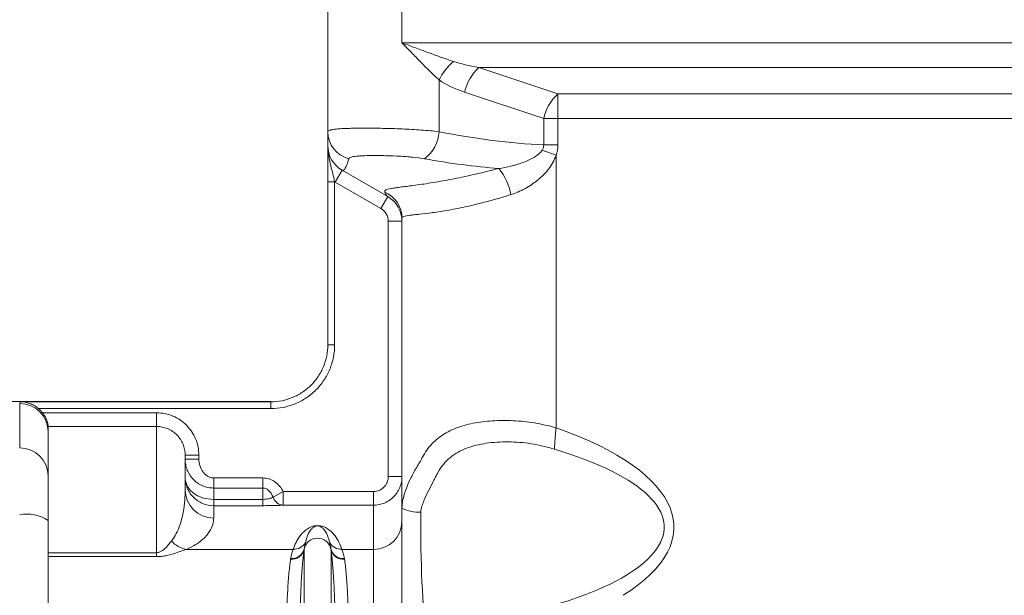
# Model space of a CAD drawing. Header units: millimetres. Extents: x 133 to 1049, y -79 to 877.
# Tile 14 of 28: x 370 to 456, y 722 to 773. Entities that reach past the tile are written whole.
import ezdxf

# ---------------------------------------------------------------- set-up
doc = ezdxf.new("R2010")
doc.units = ezdxf.units.MM

msp = doc.modelspace()

# ---------------------------------------------------------------- linework, layer by layer
at = {"color": 7, "linetype": 'Continuous', "lineweight": 15}
for p, q in [((396.659, 774.889), (396.659, 763.044)), ((403.159, 774.889), (403.159, 770.833)), ((403.159, 770.833), (525.159, 770.833)), ((518.417, 768.668), (409.901, 768.668)), ((409.901, 768.668), (416.829, 766.358)), ((406.409, 763.044), (406.409, 767.576)), ((415.579, 764.193), (408.651, 766.503)), ((416.829, 766.358), (511.489, 766.358)), ((416.829, 766.358), (416.829, 764.193)), ((415.579, 761.892), (415.579, 764.193)), ((416.829, 764.193), (415.579, 764.193)), ((511.489, 764.193), (416.829, 764.193)), ((416.829, 764.193), (416.829, 761.892)), ((396.659, 761.833), (396.659, 763.044)), ((415.579, 761.892), (416.829, 761.892)), ((415.447, 761.438), (416.659, 760.979)), ((416.659, 760.979), (416.659, 737.099)), ((397.309, 758.628), (397.909, 759.668)), ((401.909, 757.358), (397.909, 759.668)), ((396.659, 758.658), (397.259, 758.658)), ((396.659, 744.375), (396.659, 758.658)), ((397.259, 758.658), (397.259, 744.375)), ((401.309, 756.319), (397.309, 758.628)), ((401.309, 756.319), (401.909, 757.358)), ((401.959, 732.813), (401.959, 755.193)), ((401.959, 755.193), (403.159, 755.193)), ((396.659, 744.375), (397.259, 744.375)), ((391.659, 739.389), (364.659, 739.389)), ((369.659, 735.329), (369.659, 739.228)), ((369.701, 739.375), (391.659, 739.375)), ((391.659, 738.775), (371.311, 738.775)), ((391.659, 739.375), (391.659, 738.775)), ((371.663, 738.41), (381.659, 738.41)), ((381.659, 738.41), (381.659, 737.214)), ((372.159, 736.73), (372.159, 737.214)), ((381.659, 737.214), (372.159, 737.214)), ((381.659, 726.148), (381.659, 737.214)), ((372.159, 736.73), (372.159, 732.88)), ((384.159, 734.695), (384.159, 731.662)), ((385.359, 734.695), (384.159, 734.695)), ((385.359, 734.353), (384.159, 734.353)), ((385.359, 734.695), (385.359, 734.353)), ((372.159, 732.88), (372.159, 728.984)), ((386.659, 732.7), (386.659, 731.817)), ((386.659, 732.7), (390.959, 732.7)), ((390.959, 732.7), (390.959, 731.817)), ((401.959, 732.813), (403.159, 732.813)), ((386.659, 731.817), (386.659, 730.825)), ((390.959, 731.817), (386.659, 731.817)), ((390.959, 730.825), (390.959, 731.817)), ((386.659, 730.825), (386.659, 730.271)), ((386.659, 730.825), (390.959, 730.825)), ((390.959, 730.825), (390.959, 730.271)), ((392.76, 731.512), (391.859, 731.016)), ((392.76, 731.512), (400.659, 731.512)), ((392.76, 731.512), (392.76, 730.313)), ((400.659, 731.512), (400.659, 730.313)), ((386.659, 730.271), (386.659, 729.188)), ((390.959, 730.271), (386.659, 730.271)), ((400.659, 730.313), (392.76, 730.313)), ((400.659, 726.444), (400.659, 730.313)), ((403.159, 717.122), (403.159, 730.048)), ((372.159, 728.984), (372.159, 697.317)), ((372.159, 726.148), (381.659, 726.148)), ((381.659, 725.802), (372.159, 725.802)), ((381.659, 725.802), (381.659, 726.148)), ((393.636, 726.444), (384.263, 726.444)), ((394.577, 726.42), (394.577, 719.84)), ((396.941, 726.42), (396.941, 719.84)), ((400.659, 726.444), (397.882, 726.444)), ((400.659, 719.053), (400.659, 726.444))]:
    msp.add_line(p, q, dxfattribs=at)
at = {"color": 8, "linetype": 'Continuous', "lineweight": 15}
msp.add_line((391.659, 739.375), (391.659, 739.389), dxfattribs=at)
at = {"color": 7, "linetype": 'Continuous', "lineweight": 15}
for centre, radius, start, end in [((411.24, 765.161), 5.401, 131.53092, 153.44), ((412.579, 765.678), 4.014, 131.85379, 168.14621), ((419.507, 763.369), 4.014, 131.85379, 168.14621), ((399.129, 763.056), 2.47, 180.27804, 255.17673), ((403.158, 763.258), 3.258, 307.3676, 356.23535), ((399.159, 761.833), 2.5, 180, 240), ((407.694, 756.624), 5.084, 10.26283, 38.97826), ((399.159, 761.833), 3.7, 239.10185, 240), ((400.667, 755.468), 2.492, 0.04315, 66.37664), ((400.659, 755.193), 2.5, 0, 60), ((400.659, 755.193), 1.3, 0, 60), ((369.66, 736.729), 2.499, 0.02311, 90.02309), ((369.684, 732.854), 2.475, 0.59357, 90.58152), ((386.646, 731.675), 2.487, 180.3064, 270.30316), ((392.84, 731.344), 1.034, 198.54004, 265.53844), ((404.509, 732.494), 2.794, 241.09073, 276.20634), ((370.259, 725.991), 3.545, 57.58397, 99.74356), ((400.702, 728.902), 2.458, 269.00467, 358.96882), ((395.759, 726.222), 1.201, 11.61729, 168.38271), ((384.691, 728.754), 2.35, 222.57348, 259.5011), ((393.674, 727.614), 1.17, 268.12992, 330.94922), ((397.844, 727.614), 1.17, 209.05078, 271.87008), ((393.486, 726.689), 1.123, 265.35901, 346.19306), ((393.497, 726.752), 1.123, 265.35152, 345.14406), ((398.021, 726.752), 1.123, 194.85594, 274.64848), ((398.032, 726.689), 1.123, 193.80694, 274.64099)]:
    msp.add_arc(centre, radius, start, end, dxfattribs=at)
for centre, major_axis, ratio, start_param, end_param in [((414.231, 770.833), (8.66, 0), 0.288675, 3.85085, 4.18879), ((412.981, 770.833), (8.66, 0), 0.57735, 3.85085, 4.18879), ((400.409, 788.968), (39.687, -16.888), 0.535184, 5.084253, 5.318217), ((399.159, 788.968), (1.19, 29.319), 0.062814, 3.108661, 3.408545), ((399.159, 788.968), (41.724, -17.414), 0.565311, 5.083954, 5.239653), ((400.659, 788.102), (-1.314, 30.761), 0.05705, 2.975655, 3.105338), ((390.443, 728.389), (-36.548, 0), 0.34202, 2.643318, 3.91244), ((390.443, 728.389), (35.693, 0), 0.280171, 5.141808, 7.034298), ((405.659, 728.389), (0, 10), 0.085505, 1.437704, 2.712174)]:
    msp.add_ellipse(centre, major_axis=major_axis, ratio=ratio, start_param=start_param, end_param=end_param, dxfattribs=at)
for points, knots in [([(407.659, 769.204), (406.92, 769.453), (406.175, 769.72), (405.049, 770.131), (404.671, 770.27), (403.915, 770.551), (403.536, 770.692), (403.159, 770.833)], [0, 0, 0, 0, 0.5, 0.5, 0.75, 0.75, 1, 1, 1, 1]), ([(406.409, 767.576), (405.876, 768.073), (405.341, 768.603), (404.528, 769.425), (404.255, 769.704), (403.844, 770.126), (403.707, 770.267), (403.433, 770.55), (403.295, 770.692), (403.159, 770.833)], [0, 0, 0, 0, 0.5, 0.5, 0.75, 0.75, 0.875, 0.875, 1, 1, 1, 1]), ([(396.659, 763.044), (396.659, 763.074), (396.678, 763.102), (396.752, 763.151), (396.808, 763.174), (396.953, 763.213), (397.044, 763.231), (397.262, 763.263), (397.389, 763.276), (397.672, 763.3), (397.829, 763.31), (398.173, 763.326), (398.362, 763.333), (398.968, 763.349), (399.416, 763.354), (400.156, 763.354), (400.414, 763.353), (400.939, 763.347), (401.206, 763.344), (401.753, 763.333), (402.033, 763.326), (402.6, 763.309), (402.883, 763.299), (403.448, 763.276), (403.729, 763.262), (404.292, 763.231), (404.574, 763.213), (405.395, 763.153), (405.915, 763.104), (406.409, 763.044)], [0, 0, 0, 0, 0.0625, 0.0625, 0.125, 0.125, 0.1875, 0.1875, 0.25, 0.25, 0.3125, 0.3125, 0.375, 0.375, 0.5, 0.5, 0.5625, 0.5625, 0.625, 0.625, 0.6875, 0.6875, 0.75, 0.75, 0.8125, 0.8125, 0.875, 0.875, 1, 1, 1, 1]), ([(396.659, 758.658), (396.659, 758.974), (396.659, 759.28), (396.659, 759.874), (396.659, 760.149), (396.659, 760.67), (396.659, 760.916), (396.659, 761.384), (396.659, 761.61), (396.659, 761.833)], [0, 0, 0, 0, 0.25, 0.25, 0.5, 0.5, 0.75, 0.75, 1, 1, 1, 1]), ([(411.646, 759.822), (411.998, 759.869), (412.346, 759.935), (413.031, 760.101), (413.37, 760.201), (414.03, 760.443), (414.351, 760.582), (414.807, 760.845), (414.954, 760.941), (415.225, 761.162), (415.353, 761.288), (415.447, 761.438)], [0, 0, 0, 0, 0.25, 0.25, 0.5, 0.5, 0.75, 0.75, 0.875, 0.875, 1, 1, 1, 1]), ([(405.135, 760.668), (404.802, 760.728), (404.451, 760.775), (403.9, 760.83), (403.711, 760.847), (403.336, 760.875), (403.149, 760.887), (402.587, 760.917), (402.209, 760.931), (401.669, 760.944), (401.493, 760.947), (401.147, 760.951), (400.977, 760.952), (400.486, 760.952), (400.184, 760.948), (399.772, 760.935), (399.641, 760.929), (399.4, 760.915), (399.289, 760.907), (398.984, 760.877), (398.817, 760.849), (398.642, 760.794), (398.596, 760.773), (398.527, 760.725), (398.505, 760.698), (398.497, 760.668)], [0, 0, 0, 0, 0.125, 0.125, 0.1875, 0.1875, 0.25, 0.25, 0.375, 0.375, 0.4375, 0.4375, 0.5, 0.5, 0.625, 0.625, 0.6875, 0.6875, 0.75, 0.75, 0.875, 0.875, 0.9375, 0.9375, 1, 1, 1, 1]), ([(416.659, 760.979), (416.589, 760.759), (416.495, 760.547), (416.274, 760.145), (416.147, 759.955), (415.726, 759.408), (415.4, 759.087), (414.695, 758.514), (414.312, 758.261), (413.525, 757.837), (413.118, 757.663), (412.696, 757.53)], [0, 0, 0, 0, 0.125, 0.125, 0.25, 0.25, 0.5, 0.5, 0.75, 0.75, 1, 1, 1, 1]), ([(401.666, 757.751), (401.636, 757.827), (401.665, 757.886), (401.843, 757.986), (401.99, 758.027), (402.307, 758.086), (402.428, 758.105), (402.699, 758.144), (402.849, 758.163), (403.343, 758.227), (403.729, 758.274), (404.398, 758.363), (404.637, 758.396), (405.138, 758.469), (405.4, 758.509), (406.22, 758.64), (406.811, 758.743), (407.766, 758.927), (408.097, 758.994), (408.773, 759.136), (409.118, 759.211), (410.17, 759.451), (410.895, 759.628), (411.646, 759.822)], [0, 0, 0, 0, 0.125, 0.125, 0.25, 0.25, 0.3125, 0.3125, 0.375, 0.375, 0.5, 0.5, 0.5625, 0.5625, 0.625, 0.625, 0.75, 0.75, 0.8125, 0.8125, 0.875, 0.875, 1, 1, 1, 1]), ([(412.696, 757.53), (412.029, 757.321), (411.379, 757.13), (410.432, 756.873), (410.121, 756.792), (409.509, 756.64), (409.207, 756.569), (408.332, 756.372), (407.784, 756.263), (407.015, 756.127), (406.768, 756.086), (406.291, 756.012), (406.062, 755.979), (405.412, 755.892), (405.029, 755.849), (404.53, 755.795), (404.376, 755.78), (404.094, 755.749), (403.965, 755.735), (403.62, 755.692), (403.449, 755.663), (403.275, 755.605), (403.232, 755.583), (403.188, 755.545), (403.177, 755.532), (403.163, 755.502), (403.159, 755.486), (403.159, 755.469)], [0, 0, 0, 0, 0.125, 0.125, 0.1875, 0.1875, 0.25, 0.25, 0.375, 0.375, 0.4375, 0.4375, 0.5, 0.5, 0.625, 0.625, 0.6875, 0.6875, 0.75, 0.75, 0.875, 0.875, 0.9375, 0.9375, 0.96875, 0.96875, 1, 1, 1, 1]), ([(403.159, 755.469), (403.159, 751.233), (403.159, 744.877), (403.159, 737.992), (403.159, 735.212), (403.159, 734.484), (403.159, 734.285), (403.159, 734.153), (403.159, 734.086), (403.159, 733.755), (403.159, 732.431), (403.159, 731.107), (403.159, 730.048)], [0, 0, 0, 0, 0.5, 0.75, 0.8125, 0.828125, 0.835938, 0.835938, 0.84375, 0.84375, 0.875, 1, 1, 1, 1]), ([(397.259, 744.375), (397.259, 744.005), (397.223, 743.64), (397.078, 742.916), (396.971, 742.564), (396.761, 742.059), (396.683, 741.894), (396.51, 741.571), (396.415, 741.412), (396.107, 740.954), (395.876, 740.672), (395.359, 740.156), (395.071, 739.919), (394.462, 739.513), (394.141, 739.342), (393.633, 739.131), (393.458, 739.068), (393.106, 738.962), (392.929, 738.918), (392.392, 738.811), (392.029, 738.775), (391.659, 738.775)], [0, 0, 0, 0, 0.125, 0.125, 0.25, 0.25, 0.3125, 0.3125, 0.375, 0.375, 0.5, 0.5, 0.625, 0.625, 0.75, 0.75, 0.8125, 0.8125, 0.875, 0.875, 1, 1, 1, 1]), ([(391.659, 739.375), (391.989, 739.375), (392.314, 739.407), (392.793, 739.502), (392.951, 739.542), (393.265, 739.637), (393.421, 739.693), (393.875, 739.881), (394.162, 740.034), (394.705, 740.397), (394.963, 740.608), (395.424, 741.069), (395.631, 741.32), (395.996, 741.866), (396.152, 742.157), (396.401, 742.758), (396.498, 743.073), (396.627, 743.719), (396.659, 744.045), (396.659, 744.375)], [0, 0, 0, 0, 0.125, 0.125, 0.1875, 0.1875, 0.25, 0.25, 0.375, 0.375, 0.5, 0.5, 0.625, 0.625, 0.75, 0.75, 0.875, 0.875, 1, 1, 1, 1]), ([(371.311, 738.775), (371.191, 738.877), (371.066, 738.964), (370.802, 739.116), (370.668, 739.177), (370.261, 739.324), (369.979, 739.373), (369.701, 739.375)], [0, 0, 0, 0, 0.25, 0.25, 0.5, 0.5, 1, 1, 1, 1]), ([(372.159, 737.214), (372.159, 737.228), (372.155, 737.272), (372.129, 737.417), (372.108, 737.517), (372.035, 737.75), (371.983, 737.883), (371.846, 738.15), (371.761, 738.285), (371.663, 738.41)], [0, 0, 0, 0, 0.25, 0.25, 0.5, 0.5, 0.75, 0.75, 1, 1, 1, 1]), ([(381.659, 738.41), (381.904, 738.41), (382.146, 738.386), (382.625, 738.289), (382.858, 738.218), (383.303, 738.032), (383.519, 737.916), (383.923, 737.644), (384.109, 737.49), (384.449, 737.147), (384.605, 736.955), (384.873, 736.552), (384.986, 736.339), (385.171, 735.89), (385.242, 735.654), (385.335, 735.181), (385.359, 734.94), (385.359, 734.695)], [0, 0, 0, 0, 0.125, 0.125, 0.25, 0.25, 0.375, 0.375, 0.5, 0.5, 0.625, 0.625, 0.75, 0.75, 0.875, 0.875, 1, 1, 1, 1]), ([(404.774, 734.159), (404.987, 734.628), (405.246, 735.051), (405.848, 735.786), (406.191, 736.102), (406.777, 736.511), (406.984, 736.637), (407.416, 736.864), (407.641, 736.966), (408.342, 737.241), (408.847, 737.384), (409.927, 737.598), (410.489, 737.668), (411.366, 737.722), (411.664, 737.732), (412.271, 737.734), (412.58, 737.727), (413.51, 737.681), (414.135, 737.617), (415.396, 737.416), (416.034, 737.278), (416.659, 737.099)], [0, 0, 0, 0, 0.125, 0.125, 0.25, 0.25, 0.3125, 0.3125, 0.375, 0.375, 0.5, 0.5, 0.625, 0.625, 0.6875, 0.6875, 0.75, 0.75, 0.875, 0.875, 1, 1, 1, 1]), ([(384.159, 734.695), (384.159, 734.861), (384.143, 735.024), (384.08, 735.344), (384.033, 735.503), (383.908, 735.808), (383.832, 735.952), (383.651, 736.226), (383.546, 736.356), (383.316, 736.588), (383.191, 736.693), (382.918, 736.878), (382.772, 736.957), (382.32, 737.147), (381.991, 737.214), (381.659, 737.214)], [0, 0, 0, 0, 0.125, 0.125, 0.25, 0.25, 0.375, 0.375, 0.5, 0.5, 0.625, 0.625, 0.75, 0.75, 1, 1, 1, 1]), ([(416.659, 737.099), (416.654, 737.048), (416.645, 736.946), (416.632, 736.795), (416.619, 736.645), (416.606, 736.497), (416.593, 736.351), (416.581, 736.209), (416.568, 736.034), (416.554, 735.832), (416.541, 735.61), (416.533, 735.402), (416.532, 735.276), (416.531, 735.214)], [0, 0, 0, 0, 0.072894, 0.145565, 0.218012, 0.290236, 0.362236, 0.434013, 0.505567, 0.630194, 0.75414, 0.877408, 1, 1, 1, 1]), ([(416.531, 735.214), (416.194, 735.315), (415.856, 735.415), (415.174, 735.578), (414.83, 735.645), (413.808, 735.803), (413.131, 735.857), (411.801, 735.87), (411.161, 735.83), (410.241, 735.693), (409.939, 735.634), (409.361, 735.488), (409.083, 735.401), (408.55, 735.195), (408.295, 735.076), (407.809, 734.799), (407.582, 734.644), (407.162, 734.296), (406.968, 734.103), (406.614, 733.674), (406.453, 733.437), (406.241, 733.058), (406.177, 732.927), (406.042, 732.664), (405.974, 732.531), (405.767, 732.128), (405.625, 731.854), (405.344, 731.29), (405.203, 730.998), (405.015, 730.54), (404.956, 730.384), (404.883, 730.141), (404.86, 730.058), (404.826, 729.89), (404.812, 729.805), (404.811, 729.716)], [0, 0, 0, 0, 0.0625, 0.0625, 0.125, 0.125, 0.25, 0.25, 0.375, 0.375, 0.4375, 0.4375, 0.5, 0.5, 0.5625, 0.5625, 0.625, 0.625, 0.6875, 0.6875, 0.75, 0.75, 0.78125, 0.78125, 0.8125, 0.8125, 0.875, 0.875, 0.9375, 0.9375, 0.96875, 0.96875, 0.984375, 0.984375, 1, 1, 1, 1]), ([(386.659, 731.817), (386.488, 731.817), (386.32, 731.835), (385.99, 731.902), (385.827, 731.954), (385.52, 732.085), (385.372, 732.167), (385.101, 732.356), (384.977, 732.463), (384.75, 732.699), (384.647, 732.83), (384.473, 733.103), (384.4, 733.246), (384.281, 733.547), (384.235, 733.706), (384.174, 734.026), (384.159, 734.188), (384.159, 734.353)], [0, 0, 0, 0, 0.125, 0.125, 0.25, 0.25, 0.375, 0.375, 0.5, 0.5, 0.625, 0.625, 0.75, 0.75, 0.875, 0.875, 1, 1, 1, 1]), ([(385.359, 734.353), (385.359, 734.159), (385.389, 733.966), (385.502, 733.597), (385.586, 733.422), (385.752, 733.185), (385.814, 733.111), (385.952, 732.976), (386.028, 732.915), (386.192, 732.813), (386.281, 732.771), (386.466, 732.715), (386.561, 732.7), (386.659, 732.7)], [0, 0, 0, 0, 0.25, 0.25, 0.5, 0.5, 0.625, 0.625, 0.75, 0.75, 0.875, 0.875, 1, 1, 1, 1]), ([(403.159, 730.048), (403.159, 730.098), (403.16, 730.15), (403.166, 730.252), (403.169, 730.303), (403.184, 730.455), (403.199, 730.555), (403.251, 730.854), (403.299, 731.05), (403.469, 731.625), (403.614, 731.994), (403.924, 732.686), (404.089, 733.008), (404.341, 733.461), (404.427, 733.607), (404.599, 733.89), (404.686, 734.028), (404.774, 734.159)], [0, 0, 0, 0, 0.03125, 0.03125, 0.0625, 0.0625, 0.125, 0.125, 0.25, 0.25, 0.5, 0.5, 0.75, 0.75, 0.875, 0.875, 1, 1, 1, 1]), ([(386.659, 730.271), (386.323, 730.271), (385.991, 730.339), (385.535, 730.529), (385.388, 730.608), (385.116, 730.79), (384.991, 730.894), (384.761, 731.125), (384.658, 731.251), (384.481, 731.517), (384.406, 731.657), (384.221, 732.104), (384.159, 732.418), (384.159, 732.738)], [0, 0, 0, 0, 0.25, 0.25, 0.375, 0.375, 0.5, 0.5, 0.625, 0.625, 0.75, 0.75, 1, 1, 1, 1]), ([(386.659, 730.825), (386.324, 730.825), (385.992, 730.874), (385.536, 731.014), (385.389, 731.073), (385.117, 731.209), (384.992, 731.287), (384.761, 731.463), (384.658, 731.56), (384.481, 731.766), (384.405, 731.876), (384.221, 732.228), (384.159, 732.478), (384.159, 732.738)], [0, 0, 0, 0, 0.25, 0.25, 0.375, 0.375, 0.5, 0.5, 0.625, 0.625, 0.75, 0.75, 1, 1, 1, 1]), ([(390.959, 732.7), (391.15, 732.7), (391.338, 732.669), (391.696, 732.551), (391.867, 732.464), (392.176, 732.249), (392.317, 732.119), (392.562, 731.834), (392.668, 731.679), (392.76, 731.512)], [0, 0, 0, 0, 0.25, 0.25, 0.5, 0.5, 0.75, 0.75, 1, 1, 1, 1]), ([(403.159, 732.813), (403.159, 732.648), (403.143, 732.486), (403.079, 732.167), (403.031, 732.008), (402.906, 731.705), (402.829, 731.562), (402.648, 731.29), (402.543, 731.161), (402.312, 730.931), (402.186, 730.827), (401.914, 730.645), (401.768, 730.567), (401.317, 730.38), (400.989, 730.313), (400.659, 730.313)], [0, 0, 0, 0, 0.125, 0.125, 0.25, 0.25, 0.375, 0.375, 0.5, 0.5, 0.625, 0.625, 0.75, 0.75, 1, 1, 1, 1]), ([(400.659, 731.512), (400.831, 731.512), (401.001, 731.547), (401.314, 731.677), (401.459, 731.774), (401.639, 731.954), (401.693, 732.021), (401.788, 732.162), (401.827, 732.237), (401.925, 732.473), (401.959, 732.642), (401.959, 732.813)], [0, 0, 0, 0, 0.25, 0.25, 0.5, 0.5, 0.625, 0.625, 0.75, 0.75, 1, 1, 1, 1]), ([(391.859, 731.016), (391.821, 731.114), (391.777, 731.21), (391.67, 731.391), (391.606, 731.478), (391.458, 731.63), (391.371, 731.696), (391.177, 731.79), (391.069, 731.817), (390.959, 731.817)], [0, 0, 0, 0, 0.25, 0.25, 0.5, 0.5, 0.75, 0.75, 1, 1, 1, 1]), ([(382.961, 727.165), (383.14, 727.388), (383.272, 727.61), (383.495, 728.048), (383.585, 728.263), (383.813, 728.897), (383.911, 729.298), (384.053, 730.055), (384.096, 730.41), (384.149, 731.072), (384.159, 731.38), (384.159, 731.662)], [0, 0, 0, 0, 0.125, 0.125, 0.25, 0.25, 0.5, 0.5, 0.75, 0.75, 1, 1, 1, 1]), ([(391.859, 731.016), (391.772, 730.964), (391.659, 730.917), (391.427, 730.864), (391.342, 730.85), (391.157, 730.831), (391.058, 730.825), (390.959, 730.825)], [0, 0, 0, 0, 0.5, 0.5, 0.75, 0.75, 1, 1, 1, 1]), ([(390.959, 730.271), (391.141, 730.271), (391.322, 730.272), (391.667, 730.277), (391.831, 730.28), (392.298, 730.292), (392.558, 730.302), (392.76, 730.313)], [0, 0, 0, 0, 0.25, 0.25, 0.5, 0.5, 1, 1, 1, 1]), ([(386.659, 729.188), (386.659, 729.02), (386.637, 728.836), (386.52, 728.433), (386.426, 728.215), (386.198, 727.865), (386.107, 727.744), (385.886, 727.495), (385.756, 727.366), (385.445, 727.104), (385.264, 726.972), (384.83, 726.707), (384.579, 726.574), (384.263, 726.444)], [0, 0, 0, 0, 0.25, 0.25, 0.5, 0.5, 0.625, 0.625, 0.75, 0.75, 0.875, 0.875, 1, 1, 1, 1]), ([(393.636, 726.444), (393.705, 726.655), (393.786, 726.858), (393.976, 727.245), (394.085, 727.43), (394.344, 727.783), (394.491, 727.95), (394.78, 728.186), (394.887, 728.261), (395.093, 728.369), (395.169, 728.404), (395.315, 728.454), (395.37, 728.47), (395.47, 728.492), (395.506, 728.499), (395.588, 728.511), (395.635, 728.516), (395.735, 728.521), (395.789, 728.521), (395.89, 728.515), (395.935, 728.51), (396.057, 728.492), (396.12, 728.477), (396.288, 728.429), (396.371, 728.394), (396.596, 728.284), (396.707, 728.208), (397.008, 727.97), (397.158, 727.801), (397.424, 727.445), (397.535, 727.257), (397.729, 726.864), (397.812, 726.659), (397.882, 726.444)], [0, 0, 0, 0, 0.125, 0.125, 0.25, 0.25, 0.375, 0.375, 0.4375, 0.4375, 0.46875, 0.46875, 0.484375, 0.484375, 0.492187, 0.492187, 0.5, 0.5, 0.507812, 0.507812, 0.515625, 0.515625, 0.53125, 0.53125, 0.5625, 0.5625, 0.625, 0.625, 0.75, 0.75, 0.875, 0.875, 1, 1, 1, 1]), ([(396.82, 727.046), (396.753, 727.337), (396.663, 727.605), (396.474, 727.973), (396.402, 728.089), (396.261, 728.255), (396.209, 728.309), (396.107, 728.387), (396.069, 728.413), (395.995, 728.451), (395.968, 728.463), (395.915, 728.481), (395.895, 728.487), (395.856, 728.495), (395.842, 728.497), (395.806, 728.502), (395.783, 728.504), (395.732, 728.504), (395.71, 728.502), (395.674, 728.497), (395.66, 728.494), (395.621, 728.486), (395.602, 728.48), (395.548, 728.462), (395.521, 728.45), (395.448, 728.412), (395.41, 728.387), (395.309, 728.309), (395.257, 728.255), (395.115, 728.089), (395.044, 727.972), (394.854, 727.605), (394.765, 727.337), (394.698, 727.046)], [0, 0, 0, 0, 0.25, 0.25, 0.375, 0.375, 0.4375, 0.4375, 0.46875, 0.46875, 0.484375, 0.484375, 0.492187, 0.492187, 0.496094, 0.496094, 0.5, 0.5, 0.503906, 0.503906, 0.507812, 0.507812, 0.515625, 0.515625, 0.53125, 0.53125, 0.5625, 0.5625, 0.625, 0.625, 0.75, 0.75, 1, 1, 1, 1]), ([(381.659, 726.148), (381.714, 726.148), (381.767, 726.155), (381.865, 726.179), (381.909, 726.195), (382.033, 726.249), (382.103, 726.293), (382.291, 726.428), (382.393, 726.524), (382.671, 726.807), (382.821, 726.991), (382.961, 727.165)], [0, 0, 0, 0, 0.0625, 0.0625, 0.125, 0.125, 0.25, 0.25, 0.5, 0.5, 1, 1, 1, 1]), ([(384.263, 726.444), (384.095, 726.387), (383.919, 726.326), (383.549, 726.197), (383.355, 726.13), (382.934, 725.999), (382.707, 725.935), (382.333, 725.861), (382.204, 725.84), (381.937, 725.81), (381.798, 725.802), (381.659, 725.802)], [0, 0, 0, 0, 0.25, 0.25, 0.5, 0.5, 0.75, 0.75, 0.875, 0.875, 1, 1, 1, 1]), ([(394.577, 726.42), (394.527, 726.047), (394.481, 725.611), (394.417, 724.866), (394.396, 724.602), (394.358, 724.044), (394.34, 723.749), (394.292, 722.837), (394.266, 722.186), (394.24, 721.148), (394.233, 720.79), (394.224, 720.061), (394.222, 719.69), (394.222, 719.313)], [0, 0, 0, 0, 0.25, 0.25, 0.375, 0.375, 0.5, 0.5, 0.75, 0.75, 0.875, 0.875, 1, 1, 1, 1]), ([(397.296, 719.313), (397.296, 719.69), (397.294, 720.061), (397.285, 720.79), (397.278, 721.148), (397.252, 722.186), (397.226, 722.837), (397.178, 723.749), (397.16, 724.044), (397.122, 724.602), (397.101, 724.866), (397.037, 725.611), (396.991, 726.047), (396.941, 726.42)], [0, 0, 0, 0, 0.125, 0.125, 0.25, 0.25, 0.5, 0.5, 0.625, 0.625, 0.75, 0.75, 1, 1, 1, 1]), ([(393.04, 719.053), (393.04, 719.401), (393.042, 719.743), (393.051, 720.413), (393.058, 720.743), (393.084, 721.697), (393.11, 722.294), (393.158, 723.13), (393.176, 723.4), (393.214, 723.912), (393.234, 724.153), (393.298, 724.833), (393.345, 725.23), (393.395, 725.569)], [0, 0, 0, 0, 0.125, 0.125, 0.25, 0.25, 0.5, 0.5, 0.625, 0.625, 0.75, 0.75, 1, 1, 1, 1]), ([(398.123, 725.569), (398.173, 725.23), (398.22, 724.833), (398.284, 724.153), (398.304, 723.912), (398.342, 723.4), (398.36, 723.13), (398.408, 722.294), (398.434, 721.697), (398.46, 720.743), (398.467, 720.413), (398.476, 719.743), (398.478, 719.401), (398.478, 719.053)], [0, 0, 0, 0, 0.25, 0.25, 0.375, 0.375, 0.5, 0.5, 0.75, 0.75, 0.875, 0.875, 1, 1, 1, 1])]:
    msp.add_open_spline(points, degree=3, knots=knots, dxfattribs=at)
for points in [[(415.447, 761.438), (415.532, 761.573), (415.585, 761.73), (415.579, 761.892)], [(416.829, 761.892), (416.829, 761.577), (416.77, 761.273), (416.659, 760.979)], [(369.659, 739.228), (369.659, 739.303), (369.688, 739.352), (369.701, 739.375)], [(371.311, 738.775), (371.442, 738.665), (371.559, 738.543), (371.663, 738.41)], [(394.698, 727.046), (394.663, 726.897), (394.613, 726.705), (394.582, 726.464)], [(396.936, 726.464), (396.905, 726.705), (396.855, 726.897), (396.82, 727.046)], [(393.395, 725.569), (393.399, 725.59), (393.402, 725.612), (393.406, 725.632)], [(393.406, 725.632), (393.466, 725.978), (393.566, 726.248), (393.636, 726.444)], [(394.582, 726.464), (394.58, 726.45), (394.579, 726.435), (394.577, 726.42)], [(396.941, 726.42), (396.939, 726.435), (396.937, 726.45), (396.936, 726.464)], [(397.882, 726.444), (397.952, 726.248), (398.052, 725.978), (398.112, 725.632)], [(398.112, 725.632), (398.116, 725.612), (398.119, 725.59), (398.123, 725.569)]]:
    msp.add_open_spline(points, degree=3, dxfattribs=at)
at = {"color": 8, "linetype": 'Continuous', "lineweight": 15}
msp.add_open_spline([(396.696, 761.533), (396.729, 761.165), (396.795, 760.449), (397.078, 759.519), (397.209, 758.898), (397.259, 758.658)], degree=3, knots=[0, 0, 0, 0, 0.392917, 0.765431, 1, 1, 1, 1], dxfattribs=at)

doc.saveas('drawing.dxf')
